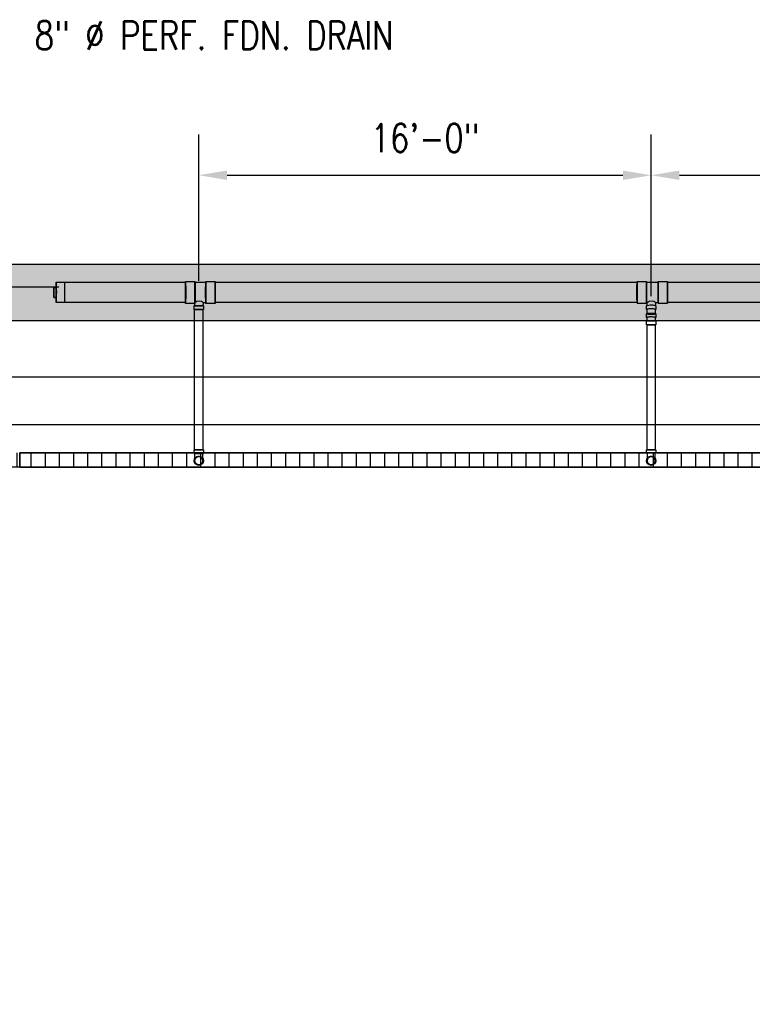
# Model space of a CAD drawing. Header units: inches. Extents: x -783 to 21281, y 0 to 3129.
# Tile 22 of 32: x 1201 to 1512, y 1247 to 1665. Entities that reach past the tile are written whole.
import ezdxf
from ezdxf import colors
from ezdxf.entities.mleader import LeaderData, LeaderLine
from ezdxf.math import Vec2, Vec3

# ---------------------------------------------------------------- set-up
doc = ezdxf.new("R2010")
doc.units = ezdxf.units.IN
doc.header["$MEASUREMENT"] = 0
for name, color, linetype in [('A-DETL-THIN', 151, 'Continuous'), ('P-PIPE', 3, 'Continuous'), ('S-ANNO-DIMS', 1, 'Continuous'), ('S-ANNO-NOTE', 2, 'Continuous')]:
    doc.layers.add(name, color=color, linetype=linetype)
doc.layers.add('A-WALL-PATT', color=9, linetype='Continuous', true_color=0x808080)
doc.styles.add('Annotative', font='romans.shx', dxfattribs={"width": 0.8, "height": 0.125})
doc.dimstyles.new('Annotative', dxfattribs={"dimscale": 0, "dimtxt": 0.125, "dimasz": 0.125, "dimexe": 0.18, "dimexo": 0.0625, "dimgap": 0.09, "dimtad": 1, "dimdec": 3, "dimzin": 3, "dimdsep": 46, "dimlunit": 4, "dimtxsty": 'Annotative', "dimcen": 0.09, "dimclrt": 2, "dimazin": 2, "dimtfac": 1, "dimtdec": 3, "dimtmove": 0, "dimatfit": 0, "dimfxl": 1, "dimtfill": 1, "dimfrac": 2, "dimtolj": 1, "dimtzin": 0, "dimarcsym": 0})
pattern_1 = [(90, (-6e-12, -1e-12), (-6, 4e-16), [])]
pattern_2 = [(228.0127875, (0.72, 1), (-8, -9), [0.134536, -13.31908805]), (184.9697407, (0.63, 0.9), (12, 1), [0.230868, -22.85592476]), (132.510447, (0.4, 0.88), (10, -11), [0.162788, -16.1160326]), (267.273689, (0.01, 0.63), (1, 20), [0.210238, -20.81355804]), (292.8336542, (0, 0.42), (-5, 12), [0.206155, -20.40937313]), (357.273689, (0.08, 0.23), (-20, 1), [0.210238, -20.81355804]), (37.6942405, (0.29, 0.22), (-13, -10), [0.278029, -27.52484855]), (72.2553284, (0.51, 0.39), (7, 22), [0.262488, -25.9863215]), (121.4295656, (0.59, 0.64), (-8, 13), [0.21095, -20.8840731]), (175.2363583, (0.48, 0.82), (11, -1), [0.240832, -11.80076258]), (222.3974378, (0.24, 0.84), (-12, -11), [0.311448, -30.833375]), (138.814075, (1, 0.62), (-7, 6), [0.106301, -10.5238448]), (171.4692344, (0.92, 0.69), (13, -2), [0.202237, -20.0215114]), (225, (0.72, 0.72), (-1e-16, -1), [0.141421, -1.27279256]), (203.1985905, (0.65, 0.84), (5, 2), [0.076158, -7.5396151]), (291.8014095, (0.58, 0.81), (-1, 3), [0.107703, -5.2774618]), (30.9637565, (0.62, 0.71), (3, 2), [0.174929, -5.6560229]), (161.565051, (0.77, 0.8), (2, -1), [0.126491, -3.03578666]), (16.3895403, (0, 0.81), (10, 3), [0.1772, -17.54284515]), (70.346176, (0.17, 0.86), (-4, -11), [0.148661, -14.71740775]), (293.1985905, (0.77, 1), (-2, 5), [0.152315, -7.4634581]), (343.6104597, (0.83, 0.86), (-10, 3), [0.1772, -17.54284515]), (339.443955, (0, 0.19), (-5, 2), [0.17088, -8.37312375]), (294.7751406, (0.16, 0.13), (-5, 11), [0.143178, -14.17464306]), (66.8014095, (0.78, 0), (2, 5), [0.152315, -7.4634581]), (17.3540246, (0.84, 0.14), (-13, -4), [0.167631, -16.5954236]), (69.443955, (0.29, 0), (-2, -5), [0.08544, -8.45856375]), (101.3099325, (0.72, 0), (-1, 4), [0.05099, -5.0480295]), (165.9637565, (0.71, 0.05), (3, -1), [0.206155, -3.91695063]), (186.009006, (0.51, 0.1), (10, 1), [0.19105, -18.91392317]), (303.690068, (0.62, 0.62), (-1, 2), [0.144222, -3.46132928]), (353.1572266, (0.7, 0.5), (17, -2), [0.251794, -24.92756262]), (60.945396, (0.95, 0.47), (-4, -7), [0.102956, -10.19267414]), (90, (1, 0.56), (-1, 1), [0.06, -0.94]), (120.2564372, (0.49, 0.13), (4, -7), [0.138924, -13.75352]), (48.0127875, (0.42, 0.25), (8, 9), [0.269072, -13.18455205]), (0, (0.6, 0.45), (1, 1), [0.26, -0.74]), (325.3048465, (0.86, 0.45), (10, -7), [0.158114, -15.6532743]), (254.054604, (0.99, 0.36), (-1, -4), [0.145602, -7.1345079]), (207.6459754, (0.95, 0.22), (-19, -10), [0.237065, -23.46947418]), (175.4260787, (0.74, 0.11), (-13, 1), [0.250799, -24.8290734])]

# ---------------------------------------------------------------- blocks, each defined once
blk = doc.blocks.new('Bend - PVC - Sch 40 - DWV_USACE - Standard-V2-00_SP_Foundation Drainage Plan-TO FDN_DOC')
at = {"layer": 'P-PIPE'}
for p, q in [((931.1, 1482.41), (931.1, 1481.16)), ((933.08, 1482.41), (933.08, 1482.41)), ((933.08, 1482.41), (933.08, 1482.41)), ((935.06, 1481.16), (935.06, 1482.41)), ((931.1, 1481.16), (931.1, 1480.91)), ((933.08, 1480.91), (933.08, 1480.91)), ((933.08, 1480.91), (933.08, 1480.91)), ((933.08, 1480.91), (933.08, 1480.91)), ((933.08, 1480.91), (933.08, 1480.91)), ((935.06, 1480.91), (935.06, 1481.16))]:
    blk.add_line(p, q, dxfattribs=at)
at = {"layer": 'P-PIPE', "flags": 128}
for points in [[(931.33, 1477.85), (931.33, 1477.85), (931.33, 1477.85), (931.33, 1477.87), (931.33, 1477.88), (931.33, 1477.91), (931.33, 1477.93), (931.33, 1477.96), (931.33, 1478), (931.33, 1478.04), (931.33, 1478.09), (931.33, 1478.14), (931.33, 1478.19), (931.33, 1478.25), (931.33, 1478.31), (931.33, 1478.38), (931.33, 1478.45), (931.33, 1478.53), (931.33, 1478.61), (931.33, 1478.69), (931.33, 1478.77), (931.33, 1478.86), (931.33, 1478.96), (931.33, 1479.05), (931.33, 1479.15), (931.33, 1479.25), (931.33, 1479.36), (931.33, 1479.46), (931.33, 1479.57), (931.33, 1479.69), (931.33, 1479.8), (931.33, 1479.91), (931.33, 1480.03), (931.33, 1480.15), (931.33, 1480.27), (931.33, 1480.39), (931.33, 1480.51), (931.33, 1480.63), (931.33, 1480.75), (931.33, 1480.88), (931.33, 1480.91)], [(931.33, 1477.85), (931.33, 1477.92), (931.33, 1477.99), (931.34, 1478.05), (931.35, 1478.12), (931.36, 1478.19), (931.38, 1478.26), (931.4, 1478.33), (931.42, 1478.4), (931.44, 1478.46), (931.47, 1478.53), (931.49, 1478.59), (931.53, 1478.65), (931.56, 1478.71), (931.59, 1478.77), (931.63, 1478.83), (931.67, 1478.89), (931.72, 1478.95), (931.76, 1479), (931.81, 1479.05), (931.86, 1479.1), (931.91, 1479.15), (931.96, 1479.19), (932.02, 1479.24), (932.07, 1479.28), (932.13, 1479.32), (932.19, 1479.35), (932.25, 1479.39), (932.31, 1479.42), (932.38, 1479.45), (932.44, 1479.48), (932.51, 1479.5), (932.58, 1479.52), (932.64, 1479.54), (932.71, 1479.56), (932.78, 1479.57), (932.85, 1479.58), (932.92, 1479.59), (932.99, 1479.59), (933.06, 1479.6), (933.08, 1479.6)], [(933.08, 1479.6), (933.15, 1479.59), (933.22, 1479.59), (933.29, 1479.58), (933.36, 1479.57), (933.43, 1479.56), (933.49, 1479.55), (933.56, 1479.53), (933.63, 1479.51), (933.69, 1479.48), (933.76, 1479.46), (933.82, 1479.43), (933.89, 1479.4), (933.95, 1479.36), (934.01, 1479.33), (934.07, 1479.29), (934.12, 1479.25), (934.18, 1479.21), (934.23, 1479.16), (934.28, 1479.11), (934.33, 1479.06), (934.38, 1479.01), (934.43, 1478.96), (934.47, 1478.91), (934.51, 1478.85), (934.55, 1478.79), (934.59, 1478.73), (934.62, 1478.67), (934.65, 1478.61), (934.68, 1478.54), (934.71, 1478.48), (934.73, 1478.41), (934.75, 1478.35), (934.77, 1478.28), (934.79, 1478.21), (934.8, 1478.14), (934.81, 1478.07), (934.82, 1478), (934.83, 1477.93), (934.83, 1477.86), (934.83, 1477.85)], [(934.83, 1480.91), (934.83, 1480.79), (934.83, 1480.66), (934.83, 1480.54), (934.83, 1480.42), (934.83, 1480.3), (934.83, 1480.18), (934.83, 1480.06), (934.83, 1479.94), (934.83, 1479.83), (934.83, 1479.72), (934.83, 1479.6), (934.83, 1479.49), (934.83, 1479.39), (934.83, 1479.28), (934.83, 1479.18), (934.83, 1479.08), (934.83, 1478.98), (934.83, 1478.89), (934.83, 1478.8), (934.83, 1478.71), (934.83, 1478.63), (934.83, 1478.55), (934.83, 1478.47), (934.83, 1478.4), (934.83, 1478.33), (934.83, 1478.27), (934.83, 1478.21), (934.83, 1478.15), (934.83, 1478.1), (934.83, 1478.05), (934.83, 1478.01), (934.83, 1477.97), (934.83, 1477.94), (934.83, 1477.91), (934.83, 1477.89), (934.83, 1477.87), (934.83, 1477.86), (934.83, 1477.85), (934.83, 1477.85), (934.83, 1477.85)], [(933.08, 1476.1), (933.01, 1476.1), (932.94, 1476.1), (932.87, 1476.11), (932.8, 1476.12), (932.73, 1476.13), (932.66, 1476.15), (932.59, 1476.16), (932.53, 1476.18), (932.46, 1476.21), (932.4, 1476.23), (932.33, 1476.26), (932.27, 1476.29), (932.21, 1476.33), (932.15, 1476.36), (932.09, 1476.4), (932.03, 1476.44), (931.98, 1476.48), (931.92, 1476.53), (931.87, 1476.58), (931.82, 1476.63), (931.77, 1476.68), (931.73, 1476.73), (931.69, 1476.79), (931.64, 1476.84), (931.6, 1476.9), (931.57, 1476.96), (931.53, 1477.02), (931.5, 1477.08), (931.47, 1477.15), (931.45, 1477.21), (931.42, 1477.28), (931.4, 1477.34), (931.38, 1477.41), (931.37, 1477.48), (931.35, 1477.55), (931.34, 1477.62), (931.33, 1477.69), (931.33, 1477.76), (931.33, 1477.83), (931.33, 1477.85)], [(934.83, 1477.85), (934.83, 1477.78), (934.82, 1477.71), (934.81, 1477.64), (934.81, 1477.57), (934.79, 1477.5), (934.78, 1477.43), (934.76, 1477.36), (934.74, 1477.29), (934.72, 1477.23), (934.69, 1477.16), (934.66, 1477.1), (934.63, 1477.04), (934.6, 1476.98), (934.56, 1476.92), (934.52, 1476.86), (934.48, 1476.8), (934.44, 1476.74), (934.39, 1476.69), (934.35, 1476.64), (934.3, 1476.59), (934.25, 1476.54), (934.19, 1476.5), (934.14, 1476.45), (934.08, 1476.41), (934.02, 1476.37), (933.96, 1476.34), (933.9, 1476.3), (933.84, 1476.27), (933.78, 1476.24), (933.71, 1476.21), (933.65, 1476.19), (933.58, 1476.17), (933.51, 1476.15), (933.44, 1476.13), (933.37, 1476.12), (933.31, 1476.11), (933.24, 1476.1), (933.17, 1476.1), (933.1, 1476.1), (933.08, 1476.1)]]:
    blk.add_lwpolyline(points, dxfattribs=at)
at = {"layer": 'P-PIPE'}
for radius, start, end in [(1.98, 90, 270), (1.98, 90, 270), (1.75, 90, 270), (1.98, 270, 90), (1.98, 270, 90), (1.75, 270, 90)]:
    blk.add_arc((933.08, 1477.85), radius, start, end, dxfattribs=at)
blk = doc.blocks.new('Bend - PVC - Sch 40 - DWV_USACE - Standard-1106622-00_SP_Foundation Drainage Plan-TO FDN_DOC')
at = {"layer": 'P-PIPE'}
for p, q in [((931.1, 1532.1), (931.1, 1530.62)), ((931.1, 1529.01), (931.1, 1527.51)), ((931.1, 1529.01), (935.06, 1529.01)), ((933.08, 1529.01), (933.08, 1529.01)), ((933.08, 1529.01), (933.08, 1529.01)), ((933.08, 1529.01), (933.08, 1529.01)), ((933.08, 1529.01), (933.08, 1529.01)), ((934.83, 1529.01), (934.83, 1529.21)), ((935.06, 1530.62), (935.06, 1532.1)), ((935.06, 1527.51), (935.06, 1529.01)), ((931.1, 1527.51), (935.06, 1527.51)), ((933.08, 1527.51), (933.08, 1527.51)), ((933.08, 1527.51), (933.08, 1527.51))]:
    blk.add_line(p, q, dxfattribs=at)
at = {"layer": 'P-PIPE', "flags": 128}
for points in [[(931.33, 1530.62), (931.33, 1530.25), (931.33, 1529.88), (931.33, 1529.51), (931.33, 1529.21)], [(931.33, 1529.21), (931.33, 1529.14), (931.33, 1529.01)], [(934.83, 1529.21), (934.83, 1529.38), (934.83, 1529.75), (934.83, 1530.12), (934.83, 1530.49), (934.83, 1530.62)]]:
    blk.add_lwpolyline(points, dxfattribs=at)
at = {"layer": 'P-PIPE'}
for centre, major_axis, start_param, end_param in [((933.08, 1532.1), (1.98, 0), 1.570796, 3.141593), ((933.08, 1532.1), (1.98, 0), 6.283185, 7.853982), ((933.08, 1530.62), (1.98, 0), 1.570796, 3.627428), ((933.08, 1530.62), (1.75, 0), 1.570796, 3.141593), ((933.08, 1530.62), (1.98, 0), 5.79735, 7.853982), ((933.08, 1530.62), (1.75, 0), 6.283185, 7.853982)]:
    blk.add_ellipse(centre, major_axis=major_axis, ratio=0.173648, start_param=start_param, end_param=end_param, dxfattribs=at)
blk = doc.blocks.new('Plug - PVC - Sch 40 - DWV_USACE - Standard-1071494-00_SP_Foundation Drainage Plan-TO FDN_DOC')
at = {"layer": 'P-PIPE'}
for p, q in [((1186.54, 1543.34), (1185.54, 1543.34)), ((1185.54, 1543.34), (1185.54, 1539.02)), ((1185.59, 1543.34), (1185.54, 1543.34)), ((1185.59, 1539.02), (1185.59, 1543.34)), ((1185.59, 1543.34), (1186.59, 1543.34)), ((1186.54, 1539.02), (1186.54, 1543.34)), ((1186.54, 1543.34), (1186.59, 1543.34)), ((1186.59, 1543.34), (1186.59, 1539.02)), ((1185.54, 1539.02), (1186.54, 1539.02)), ((1185.59, 1539.02), (1185.54, 1539.02)), ((1186.59, 1539.02), (1185.59, 1539.02)), ((1186.59, 1539.02), (1186.54, 1539.02))]:
    blk.add_line(p, q, dxfattribs=at)
blk = doc.blocks.new('Bend - PVC - Sch 40 - DWV_USACE - Standard-V3-00_SP_Foundation Drainage Plan-TO FDN_DOC')
at = {"layer": 'P-PIPE'}
for p, q in [((1123.1, 1482.41), (1123.1, 1481.16)), ((1125.08, 1482.41), (1123.1, 1482.41)), ((1123.1, 1482.41), (1125.08, 1482.41)), ((1125.08, 1482.41), (1127.06, 1482.41)), ((1127.06, 1482.41), (1125.08, 1482.41)), ((1127.06, 1481.16), (1127.06, 1482.41)), ((1123.1, 1481.16), (1123.1, 1480.91)), ((1125.08, 1480.91), (1123.1, 1480.91)), ((1123.1, 1480.91), (1125.08, 1480.91)), ((1125.08, 1480.91), (1127.06, 1480.91)), ((1127.06, 1480.91), (1125.08, 1480.91)), ((1125.08, 1480.91), (1125.08, 1480.91)), ((1125.08, 1480.91), (1125.08, 1480.91)), ((1127.06, 1480.91), (1127.06, 1481.16))]:
    blk.add_line(p, q, dxfattribs=at)
at = {"layer": 'P-PIPE', "flags": 128}
for points in [[(1123.33, 1477.85), (1123.33, 1477.85), (1123.33, 1477.85), (1123.33, 1477.87), (1123.33, 1477.88), (1123.33, 1477.91), (1123.33, 1477.93), (1123.33, 1477.96), (1123.33, 1478), (1123.33, 1478.04), (1123.33, 1478.09), (1123.33, 1478.14), (1123.33, 1478.19), (1123.33, 1478.25), (1123.33, 1478.31), (1123.33, 1478.38), (1123.33, 1478.45), (1123.33, 1478.53), (1123.33, 1478.61), (1123.33, 1478.69), (1123.33, 1478.77), (1123.33, 1478.86), (1123.33, 1478.96), (1123.33, 1479.05), (1123.33, 1479.15), (1123.33, 1479.25), (1123.33, 1479.36), (1123.33, 1479.46), (1123.33, 1479.57), (1123.33, 1479.69), (1123.33, 1479.8), (1123.33, 1479.91), (1123.33, 1480.03), (1123.33, 1480.15), (1123.33, 1480.27), (1123.33, 1480.39), (1123.33, 1480.51), (1123.33, 1480.63), (1123.33, 1480.75), (1123.33, 1480.88), (1123.33, 1480.91)], [(1123.33, 1477.85), (1123.33, 1477.92), (1123.33, 1477.99), (1123.34, 1478.05), (1123.35, 1478.12), (1123.36, 1478.19), (1123.38, 1478.26), (1123.4, 1478.33), (1123.42, 1478.4), (1123.44, 1478.46), (1123.47, 1478.53), (1123.49, 1478.59), (1123.53, 1478.65), (1123.56, 1478.71), (1123.59, 1478.77), (1123.63, 1478.83), (1123.67, 1478.89), (1123.72, 1478.95), (1123.76, 1479), (1123.81, 1479.05), (1123.86, 1479.1), (1123.91, 1479.15), (1123.96, 1479.19), (1124.02, 1479.24), (1124.07, 1479.28), (1124.13, 1479.32), (1124.19, 1479.35), (1124.25, 1479.39), (1124.31, 1479.42), (1124.38, 1479.45), (1124.44, 1479.48), (1124.51, 1479.5), (1124.58, 1479.52), (1124.64, 1479.54), (1124.71, 1479.56), (1124.78, 1479.57), (1124.85, 1479.58), (1124.92, 1479.59), (1124.99, 1479.59), (1125.06, 1479.6), (1125.08, 1479.6)], [(1125.08, 1479.6), (1125.15, 1479.59), (1125.22, 1479.59), (1125.29, 1479.58), (1125.36, 1479.57), (1125.43, 1479.56), (1125.49, 1479.55), (1125.56, 1479.53), (1125.63, 1479.51), (1125.69, 1479.48), (1125.76, 1479.46), (1125.82, 1479.43), (1125.89, 1479.4), (1125.95, 1479.36), (1126.01, 1479.33), (1126.07, 1479.29), (1126.12, 1479.25), (1126.18, 1479.21), (1126.23, 1479.16), (1126.28, 1479.11), (1126.33, 1479.06), (1126.38, 1479.01), (1126.43, 1478.96), (1126.47, 1478.91), (1126.51, 1478.85), (1126.55, 1478.79), (1126.59, 1478.73), (1126.62, 1478.67), (1126.65, 1478.61), (1126.68, 1478.54), (1126.71, 1478.48), (1126.73, 1478.41), (1126.75, 1478.35), (1126.77, 1478.28), (1126.79, 1478.21), (1126.8, 1478.14), (1126.81, 1478.07), (1126.82, 1478), (1126.83, 1477.93), (1126.83, 1477.86), (1126.83, 1477.85)], [(1126.83, 1480.91), (1126.83, 1480.79), (1126.83, 1480.66), (1126.83, 1480.54), (1126.83, 1480.42), (1126.83, 1480.3), (1126.83, 1480.18), (1126.83, 1480.06), (1126.83, 1479.94), (1126.83, 1479.83), (1126.83, 1479.72), (1126.83, 1479.6), (1126.83, 1479.49), (1126.83, 1479.39), (1126.83, 1479.28), (1126.83, 1479.18), (1126.83, 1479.08), (1126.83, 1478.98), (1126.83, 1478.89), (1126.83, 1478.8), (1126.83, 1478.71), (1126.83, 1478.63), (1126.83, 1478.55), (1126.83, 1478.47), (1126.83, 1478.4), (1126.83, 1478.33), (1126.83, 1478.27), (1126.83, 1478.21), (1126.83, 1478.15), (1126.83, 1478.1), (1126.83, 1478.05), (1126.83, 1478.01), (1126.83, 1477.97), (1126.83, 1477.94), (1126.83, 1477.91), (1126.83, 1477.89), (1126.83, 1477.87), (1126.83, 1477.86), (1126.83, 1477.85), (1126.83, 1477.85), (1126.83, 1477.85)], [(1125.08, 1476.1), (1125.01, 1476.1), (1124.94, 1476.1), (1124.87, 1476.11), (1124.8, 1476.12), (1124.73, 1476.13), (1124.66, 1476.15), (1124.59, 1476.16), (1124.53, 1476.18), (1124.46, 1476.21), (1124.4, 1476.23), (1124.33, 1476.26), (1124.27, 1476.29), (1124.21, 1476.33), (1124.15, 1476.36), (1124.09, 1476.4), (1124.03, 1476.44), (1123.98, 1476.48), (1123.92, 1476.53), (1123.87, 1476.58), (1123.82, 1476.63), (1123.77, 1476.68), (1123.73, 1476.73), (1123.69, 1476.79), (1123.64, 1476.84), (1123.6, 1476.9), (1123.57, 1476.96), (1123.53, 1477.02), (1123.5, 1477.08), (1123.47, 1477.15), (1123.45, 1477.21), (1123.42, 1477.28), (1123.4, 1477.34), (1123.38, 1477.41), (1123.37, 1477.48), (1123.35, 1477.55), (1123.34, 1477.62), (1123.33, 1477.69), (1123.33, 1477.76), (1123.33, 1477.83), (1123.33, 1477.85)], [(1126.83, 1477.85), (1126.83, 1477.78), (1126.82, 1477.71), (1126.81, 1477.64), (1126.81, 1477.57), (1126.79, 1477.5), (1126.78, 1477.43), (1126.76, 1477.36), (1126.74, 1477.29), (1126.72, 1477.23), (1126.69, 1477.16), (1126.66, 1477.1), (1126.63, 1477.04), (1126.6, 1476.98), (1126.56, 1476.92), (1126.52, 1476.86), (1126.48, 1476.8), (1126.44, 1476.74), (1126.39, 1476.69), (1126.35, 1476.64), (1126.3, 1476.59), (1126.25, 1476.54), (1126.19, 1476.5), (1126.14, 1476.45), (1126.08, 1476.41), (1126.02, 1476.37), (1125.96, 1476.34), (1125.9, 1476.3), (1125.84, 1476.27), (1125.78, 1476.24), (1125.71, 1476.21), (1125.65, 1476.19), (1125.58, 1476.17), (1125.51, 1476.15), (1125.44, 1476.13), (1125.37, 1476.12), (1125.31, 1476.11), (1125.24, 1476.1), (1125.17, 1476.1), (1125.1, 1476.1), (1125.08, 1476.1)]]:
    blk.add_lwpolyline(points, dxfattribs=at)
at = {"layer": 'P-PIPE'}
for radius, start, end in [(1.98, 90, 270), (1.98, 90, 270), (1.75, 90, 270), (1.98, 270, 90), (1.98, 270, 90), (1.75, 270, 90)]:
    blk.add_arc((1125.08, 1477.85), radius, start, end, dxfattribs=at)
blk = doc.blocks.new('Mechanical_Box_H_rvt-1-00_SP_Foundation Drainage Plan-TO FDN_DOC')
at = {"layer": 'A-DETL-THIN'}
for p, q in [((2141.08, 1481.16), (1201.08, 1481.16)), ((1201.08, 1481.16), (1201.08, 1475.16)), ((1201.08, 1475.16), (1201.08, 1481.16)), ((1201.08, 1481.16), (2141.08, 1481.16)), ((1201.08, 1475.16), (2135.08, 1475.16)), ((2135.08, 1475.16), (1201.08, 1475.16))]:
    blk.add_line(p, q, dxfattribs=at)
at = {"layer": 'P-PIPE'}
for p, q in [((1216.59, 1553.49), (1220.1, 1553.49)), ((1220.1, 1553.49), (1271.49, 1553.49)), ((1220.1, 1553.49), (1220.15, 1544.87)), ((1271.49, 1553.81), (1275.47, 1553.81)), ((1275.47, 1553.52), (1280.05, 1553.52)), ((1280.05, 1553.81), (1284.03, 1553.81)), ((1284.03, 1553.49), (1463.11, 1553.49)), ((1463.11, 1553.81), (1467.09, 1553.81)), ((1467.09, 1553.52), (1472.05, 1553.52)), ((1472.05, 1553.81), (1476.03, 1553.81)), ((1476.03, 1553.49), (1655.11, 1553.48)), ((1220.15, 1544.87), (1216.59, 1544.87)), ((1271.49, 1544.87), (1220.15, 1544.87)), ((1275.47, 1544.55), (1271.49, 1544.55)), ((1275.1, 1541.96), (1275.1, 1543.46)), ((1279.06, 1543.46), (1275.1, 1543.46)), ((1275.1, 1543.46), (1279.06, 1543.46)), ((1279.06, 1541.96), (1275.1, 1541.96)), ((1275.1, 1541.96), (1279.06, 1541.96)), ((1275.33, 1543.46), (1278.83, 1543.46)), ((1278.83, 1543.46), (1275.33, 1543.46)), ((1275.33, 1537.21), (1275.33, 1541.96)), ((1277.08, 1541.96), (1275.33, 1541.96)), ((1275.33, 1541.96), (1277.08, 1541.96)), ((1278.83, 1541.96), (1277.08, 1541.96)), ((1277.08, 1541.96), (1278.83, 1541.96)), ((1278.83, 1541.96), (1278.83, 1537.21)), ((1279.06, 1543.46), (1279.06, 1541.96)), ((1280.05, 1544.84), (1279.08, 1544.84)), ((1284.03, 1544.55), (1280.05, 1544.55)), ((1463.11, 1544.86), (1284.03, 1544.87)), ((1467.09, 1544.54), (1463.11, 1544.54)), ((1467.44, 1544.84), (1467.09, 1544.84)), ((1467.1, 1542.06), (1467.1, 1543.54)), ((1467.33, 1540.1), (1467.33, 1542.06)), ((1470.83, 1542.06), (1470.83, 1540.1)), ((1472.05, 1544.84), (1471.05, 1544.84)), ((1471.06, 1543.54), (1471.06, 1542.06)), ((1476.03, 1544.54), (1472.05, 1544.54)), ((1655.11, 1544.86), (1476.03, 1544.86)), ((1275.33, 1482.41), (1275.33, 1537.21)), ((1278.83, 1537.21), (1278.83, 1482.41)), ((1467.33, 1482.41), (1467.33, 1535.51)), ((1469.08, 1535.51), (1467.33, 1535.51)), ((1467.33, 1535.51), (1469.08, 1535.51)), ((1470.83, 1535.51), (1469.08, 1535.51)), ((1469.08, 1535.51), (1470.83, 1535.51)), ((1470.83, 1535.51), (1470.83, 1482.41)), ((1277.08, 1482.41), (1275.33, 1482.41)), ((1275.33, 1482.41), (1277.08, 1482.41)), ((1278.83, 1482.41), (1277.08, 1482.41)), ((1277.08, 1482.41), (1278.83, 1482.41)), ((1469.08, 1482.41), (1467.33, 1482.41)), ((1467.33, 1482.41), (1469.08, 1482.41)), ((1470.83, 1482.41), (1469.08, 1482.41)), ((1469.08, 1482.41), (1470.83, 1482.41))]:
    blk.add_line(p, q, dxfattribs=at)
at = {"layer": 'P-PIPE', "flags": 128}
for points in [[(1275.33, 1543.46), (1275.33, 1543.76), (1275.35, 1544.06), (1275.38, 1544.35), (1275.45, 1544.88)], [(1279.08, 1544.84), (1279.04, 1544.75), (1278.99, 1544.6), (1278.95, 1544.44), (1278.92, 1544.29), (1278.89, 1544.13), (1278.86, 1543.98), (1278.84, 1543.82), (1278.83, 1543.66), (1278.83, 1543.5), (1278.83, 1543.46)], [(1467.33, 1543.7), (1467.33, 1543.84), (1467.34, 1543.97)], [(1467.34, 1543.97), (1467.36, 1544.27), (1467.4, 1544.56), (1467.44, 1544.84)], [(1471.05, 1544.84), (1471.04, 1544.79), (1470.99, 1544.64), (1470.95, 1544.49), (1470.91, 1544.34), (1470.88, 1544.19), (1470.86, 1544.04), (1470.84, 1543.88), (1470.83, 1543.77)], [(1470.83, 1543.77), (1470.83, 1543.7)]]:
    blk.add_lwpolyline(points, dxfattribs=at)
at = {"layer": 'P-PIPE'}
for centre, radius, start, end in [((1277.28, 1542.67), 2.83, 50.2578, 129.7422), ((1469.25, 1542.79), 2.73, 48.5804, 131.4166), ((1277.08, 1477.85), 1.75, 0, 180), ((1469.08, 1477.85), 1.75, 0, 180), ((1277.08, 1477.85), 1.75, 180, 216), ((1277.08, 1477.85), 1.75, 216, 0), ((1469.08, 1477.85), 1.75, 180, 0)]:
    blk.add_arc(centre, radius, start, end, dxfattribs=at)
at = {"layer": 'P-PIPE', "extrusion": (0, 0, -1)}
for centre, major_axis, ratio, start_param, end_param in [((1216.59, 1549.18), (0, 4.31), 0.010416, 4.722473, 6.283185), ((1216.59, 1549.18), (0, 4.31), 0.010416, 0, 1.570796), ((1271.49, 1549.18), (0, 4.63), 0.010416, 3.141593, 6.283185), ((1271.49, 1549.18), (0, 4.31), 0.010416, 4.712389, 6.283185), ((1271.49, 1549.18), (0, 4.63), 0.010416, 0, 3.141593), ((1271.49, 1549.18), (0, 4.31), 0.010416, 0, 1.570796), ((1275.47, 1549.18), (0, 4.63), 0.010416, 3.141593, 6.283185), ((1275.47, 1549.18), (0, 4.34), 0.010416, 3.141593, 6.283185), ((1275.47, 1549.18), (0, 4.63), 0.010416, 0, 3.141593), ((1275.47, 1549.18), (0, 4.34), 0.010416, 0, 3.141593), ((1280.05, 1549.18), (0, 4.63), 0.010416, 3.141593, 6.283185), ((1280.05, 1549.18), (0, 4.34), 0.010416, 3.141593, 6.283185), ((1280.05, 1549.18), (0, 4.63), 0.010416, 0, 3.141593), ((1280.05, 1549.18), (0, 4.34), 0.010416, 0, 3.141593), ((1284.03, 1549.18), (0, 4.63), 0.010416, 3.141593, 6.283185), ((1284.03, 1549.18), (0, 4.31), 0.010414, 4.712389, 6.283185), ((1284.03, 1549.18), (0, 4.63), 0.010416, 0, 3.141593), ((1284.03, 1549.18), (0, 4.31), 0.010414, 0, 1.570796), ((1463.11, 1549.18), (0, 4.63), 0.010414, 2.967069, 6.108661), ((1463.11, 1549.18), (0, 4.31), 0.010414, 4.712389, 6.283185), ((1463.11, 1549.18), (0, 4.63), 0.010414, 6.108661, 7.148861), ((1463.11, 1549.18), (0, 4.31), 0.010414, 0, 1.570796), ((1467.09, 1549.18), (0, 4.63), 0.010414, 2.967069, 6.108661), ((1467.09, 1549.18), (0, 4.34), 0.010414, 2.967069, 6.108661), ((1467.09, 1549.18), (0, 4.63), 0.010414, 6.108661, 9.250254), ((1467.09, 1549.18), (0, 4.34), 0.010414, 6.108661, 9.250254), ((1472.05, 1549.18), (0, 4.63), 0.010414, 2.967069, 6.108661), ((1472.05, 1549.18), (0, 4.34), 0.010414, 2.967069, 6.108661), ((1472.05, 1549.18), (0, 4.63), 0.010414, 6.108661, 9.250254), ((1472.05, 1549.18), (0, 4.34), 0.010414, 6.108661, 9.250254), ((1476.03, 1549.18), (0, 4.63), 0.010414, 2.967069, 6.108661), ((1476.03, 1549.18), (0, 4.31), 0.010414, 4.712389, 6.283185), ((1476.03, 1549.18), (0, 4.63), 0.010414, 6.108661, 9.250254), ((1476.03, 1549.18), (0, 4.31), 0.010414, 0, 1.570796), ((1216.59, 1549.18), (0, 4.31), 0.010416, 3.141593, 4.712389), ((1216.59, 1549.18), (0, 4.31), 0.010416, 1.570796, 3.141593), ((1271.49, 1549.18), (0, 4.31), 0.010416, 3.141593, 4.712389), ((1271.49, 1549.18), (0, 4.31), 0.010416, 1.570796, 3.141593), ((1284.03, 1549.18), (0, 4.31), 0.010414, 3.141593, 4.712389), ((1284.03, 1549.18), (0, 4.31), 0.010414, 1.570796, 3.141593), ((1463.11, 1549.18), (0, 4.31), 0.010414, 3.141593, 4.712389), ((1463.11, 1549.18), (0, 4.31), 0.010414, 1.570796, 3.141593), ((1463.11, 1549.18), (0, 4.63), 0.010414, 0.872674, 2.967069), ((1476.03, 1549.18), (0, 4.31), 0.010414, 3.141593, 4.712389), ((1476.03, 1549.18), (0, 4.31), 0.010414, 1.570796, 3.141593), ((1469.08, 1543.54), (-1.98, 0), 0.173648, 0.01026, 3.151853), ((1469.08, 1542.06), (-1.98, 0), 0.173648, 0.01026, 3.151853), ((1469.08, 1542.06), (-1.98, 0), 0.173648, 5.79735, 6.293446), ((1469.08, 1542.06), (-1.75, 0), 0.173414, 0, 1.570796), ((1469.08, 1542.06), (-1.75, 0), 0.173414, 1.570796, 3.141593), ((1469.08, 1542.06), (-1.98, 0), 0.173648, 3.151853, 3.627428), ((1469.08, 1540.1), (-1.75, 0), 0.173414, 0, 1.570796), ((1469.08, 1540.1), (-1.75, 0), 0.173414, 4.712389, 6.283185), ((1469.08, 1540.1), (-1.75, 0), 0.173414, 1.570796, 3.141593), ((1469.08, 1540.1), (-1.75, 0), 0.173414, 3.141593, 4.712389)]:
    blk.add_ellipse(centre, major_axis=major_axis, ratio=ratio, start_param=start_param, end_param=end_param, dxfattribs=at)
at = {"layer": 'P-PIPE', "color": 3, "lineweight": 9, "xscale": -1}
for name, p in [('Plug - PVC - Sch 40 - DWV_USACE - Standard-1071494-00_SP_Foundation Drainage Plan-TO FDN_DOC', (2402.15, 8)), ('Bend - PVC - Sch 40 - DWV_USACE - Standard-1106622-00_SP_Foundation Drainage Plan-TO FDN_DOC', (2402.15, 8)), ('Bend - PVC - Sch 40 - DWV_USACE - Standard-V3-00_SP_Foundation Drainage Plan-TO FDN_DOC', (2402.15, 0)), ('Bend - PVC - Sch 40 - DWV_USACE - Standard-V2-00_SP_Foundation Drainage Plan-TO FDN_DOC', (2402.15, 0))]:
    blk.add_blockref(name, p, dxfattribs=at)
blk = doc.blocks.new('*D72')
at = {"layer": 'Defpoints', "color": 0, "transparency": 16777216}
for p in [(1469.08, 1598.9), (1277.08, 1548.08), (1469.08, 1541.63)]:
    blk.add_point(p, dxfattribs=at)
at = {"layer": 'S-ANNO-DIMS', "color": 0, "lineweight": -2, "transparency": 16777216}
for p, q in [((1277.08, 1554.08), (1277.08, 1616.18)), ((1469.08, 1547.63), (1469.08, 1616.18)), ((1289.08, 1598.9), (1457.08, 1598.9))]:
    blk.add_line(p, q, dxfattribs=at)
at = {"layer": 'S-ANNO-DIMS', "color": 0, "transparency": 16777216}
for points in [[(1289.08, 1600.9), (1289.08, 1596.9), (1277.08, 1598.9)], [(1457.08, 1600.9), (1457.08, 1596.9), (1469.08, 1598.9)]]:
    blk.add_solid(points, dxfattribs=at)
at = {"layer": 'S-ANNO-DIMS', "color": 2, "lineweight": -3, "transparency": 16777216, "insert": (1373.08, 1614.68), "char_height": 12, "attachment_point": 5, "style": 'Annotative', "bg_fill": 3, "box_fill_scale": 1.25, "bg_fill_color": 256, "bg_fill_true_color": 13158600, "bg_fill_transparency": 0}
blk.add_mtext('\\A1;16\'-0"', dxfattribs=at)
blk = doc.blocks.new('*D73')
at = {"layer": 'Defpoints', "color": 0, "transparency": 16777216}
for p in [(1661.08, 1598.9), (1469.08, 1541.63), (1661.08, 1542)]:
    blk.add_point(p, dxfattribs=at)
at = {"layer": 'S-ANNO-DIMS', "color": 0, "lineweight": -2, "transparency": 16777216}
for p, q in [((1469.08, 1547.63), (1469.08, 1616.18)), ((1661.08, 1548), (1661.08, 1616.18)), ((1481.08, 1598.9), (1649.08, 1598.9))]:
    blk.add_line(p, q, dxfattribs=at)
at = {"layer": 'S-ANNO-DIMS', "color": 0, "transparency": 16777216}
for points in [[(1481.08, 1600.9), (1481.08, 1596.9), (1469.08, 1598.9)], [(1649.08, 1600.9), (1649.08, 1596.9), (1661.08, 1598.9)]]:
    blk.add_solid(points, dxfattribs=at)
at = {"layer": 'S-ANNO-DIMS', "color": 2, "lineweight": -3, "transparency": 16777216, "insert": (1565.08, 1614.68), "char_height": 12, "attachment_point": 5, "style": 'Annotative', "bg_fill": 3, "box_fill_scale": 1.25, "bg_fill_color": 256, "bg_fill_true_color": 13158600, "bg_fill_transparency": 0}
blk.add_mtext('\\A1;16\'-0"', dxfattribs=at)

msp = doc.modelspace()

# ---------------------------------------------------------------- hatches: boundary and pattern name
at = {"layer": 'A-WALL-PATT', "lineweight": -3}
h = msp.add_hatch(dxfattribs=at)
h.set_pattern_fill('GRAVEL', color=8)
h.set_pattern_definition(pattern_2)
h.paths.add_polyline_path([(2541.4446, 851.2059), (2239.0774, 851.2059), (2239.0774, 931.2059), (2173.0774, 931.2059), (2173.0774, 1145.1577), (2197.0774, 1145.1577), (2197.0774, 1537.2059), (205.0774, 1537.2059), (205.0774, 1145.1577), (229.0774, 1145.1577), (229.0774, 931.2059), (163.0774, 931.2059), (163.0774, 851.2059), (-139.2898, 851.2059), (-139.2898, 875.2059), (139.0774, 875.2059), (139.0774, 955.2059), (205.0774, 955.2059), (205.0774, 1121.2059), (181.0774, 1121.2059), (181.0774, 1561.1577), (2221.0774, 1561.1577), (2221.0774, 1121.1577), (2197.0774, 1121.1577), (2197.0774, 955.2059), (2263.0774, 955.2059), (2263.0774, 875.2059), (2541.4446, 875.2059)])
at = {"layer": 'A-WALL-PATT', "lineweight": -3, "transparency": 33554559}
h = msp.add_hatch(dxfattribs=at)
h.set_pattern_fill('GRAVEL', color=8, style=0)
h.set_pattern_definition(pattern_2)
h.paths.add_polyline_path([(2541.4446, 851.2059), (2239.0774, 851.2059), (2239.0774, 931.2059), (2173.0774, 931.2059), (2173.0774, 1145.1577), (2197.0774, 1145.1577), (2197.0774, 1537.2059), (205.0774, 1537.2059), (205.0774, 1145.1577), (229.0774, 1145.1577), (229.0774, 931.2059), (163.0774, 931.2059), (163.0774, 851.2059), (-139.2898, 851.2059), (-139.2898, 875.2059), (139.0774, 875.2059), (139.0774, 955.2059), (205.0774, 955.2059), (205.0774, 1121.2059), (181.0774, 1121.2059), (181.0774, 1561.1577), (2221.0774, 1561.1577), (2221.0774, 1121.1577), (2197.0774, 1121.1577), (2197.0774, 955.2059), (2263.0774, 955.2059), (2263.0774, 875.2059), (2541.4446, 875.2059)])
h = msp.add_hatch(dxfattribs=at)
h.set_pattern_fill('AR-SAND', color=8, scale=4)
h.paths.add_polyline_path([(2541.4446, 851.2059), (2239.0774, 851.2059), (2239.0774, 931.2059), (2173.0774, 931.2059), (2173.0774, 1145.1577), (2197.0774, 1145.1577), (2197.0774, 1537.2059), (205.0774, 1537.2059), (205.0774, 1145.1577), (229.0774, 1145.1577), (229.0774, 931.2059), (163.0774, 931.2059), (163.0774, 851.2059), (-139.2898, 851.2059), (-139.2898, 875.2059), (139.0774, 875.2059), (139.0774, 955.2059), (205.0774, 955.2059), (205.0774, 1121.2059), (181.0774, 1121.2059), (181.0774, 1561.1577), (2221.0774, 1561.1577), (2221.0774, 1121.1577), (2197.0774, 1121.1577), (2197.0774, 955.2059), (2263.0774, 955.2059), (2263.0774, 875.2059), (2541.4446, 875.2059)])
at = {"layer": 'A-WALL-PATT', "lineweight": -3}
h = msp.add_hatch(dxfattribs=at)
h.set_pattern_fill('FP_1', color=8, style=0, pattern_type=2)
h.set_pattern_definition(pattern_1)
h.paths.add_polyline_path([(261.0774, 1475.1577), (1201.0774, 1475.1577), (1201.0774, 1481.1577), (261.0774, 1481.1577)])
h = msp.add_hatch(dxfattribs=at)
h.set_pattern_fill('FP_1', color=8, style=0, pattern_type=2)
h.set_pattern_definition(pattern_1)
h.paths.add_polyline_path([(2141.0774, 1475.1577), (1201.0774, 1475.1577), (1201.0774, 1481.1577), (2141.0774, 1481.1577)])

# ---------------------------------------------------------------- linework, layer by layer
at = {"layer": 'A-WALL-PATT', "color": 8, "lineweight": -3, "flags": 128}
msp.add_lwpolyline([(2541.4446, 851.2059), (2239.0774, 851.2059), (2239.0774, 931.2059), (2173.0774, 931.2059), (2173.0774, 1145.1577), (2197.0774, 1145.1577), (2197.0774, 1537.2059), (205.0774, 1537.2059)], dxfattribs=at)
at = {"layer": 'A-WALL-PATT', "color": 8, "lineweight": -3}
for points in [[(2173.0774, 923.2059), (2173.0774, 1513.2059), (229.0774, 1513.2059), (229.0774, 923.2059)], [(249.0774, 1493.2059), (2153.0774, 1493.2059)]]:
    msp.add_lwpolyline(points, dxfattribs=at)
at = {"layer": 'P-PIPE', "lineweight": -3}
msp.add_line((2141.0774, 1475.1577), (261.0774, 1475.1577), dxfattribs=at)

# ---------------------------------------------------------------- block references
at = {"layer": 'P-PIPE', "color": 8, "lineweight": -3}
msp.add_blockref('Mechanical_Box_H_rvt-1-00_SP_Foundation Drainage Plan-TO FDN_DOC', (0, 0), dxfattribs=at)

# ---------------------------------------------------------------- leaders
at = {"layer": 'S-ANNO-NOTE', "lineweight": -3}
ml = msp.add_multileader_mtext('Standard', dxfattribs=at)
ml.set_content('3" %%C FROM\\PTRENCH DRAIN (TYP. 8)', color=256, style='Annotative')
ml.set_leader_properties(color=1, linetype='ByLayer', lineweight=-1)
ml.build(insert=Vec2(0, 0))
ml.multileader.update_dxf_attribs({"text_right_attachment_type": 3, "dogleg_length": 0.125, "arrow_head_size": 12, "scale": 96})
ctx = ml.context
ctx.base_point, ctx.scale, ctx.char_height, ctx.arrow_head_size, ctx.landing_gap_size, ctx.plane_origin = Vec3(10.0647, 1453.8842), 96, 12, 12, 12, Vec3(-118.8063, 1308.8361)
ctx.right_attachment = 3
notes = []
notes.append((ctx, [(1, (1, 1, 0), (149.8361, 1409.3128), (-1, 0), 12, [(0, [(220.9024, 1385.4439)], 0, [])])]))
ctx.mtext.insert, ctx.mtext.width, ctx.mtext.flow_direction = Vec3(22.0647, 1461.8842), 114.043931, 5
for ctx, leaders in notes:
    for number, flags, end, landing, length, lines in leaders:
        leader = LeaderData()
        leader.index, (leader.has_last_leader_line, leader.has_dogleg_vector, leader.attachment_direction) = number, flags
        leader.last_leader_point, leader.dogleg_vector, leader.dogleg_length = Vec3(end), Vec3(landing), length
        for number, points, colour, breaks in lines:
            line = LeaderLine()
            line.index, line.vertices, line.color, line.breaks = number, Vec3.list(points), colors.encode_raw_color(colour), breaks
            leader.lines.append(line)
        ctx.leaders.append(leader)

# ---------------------------------------------------------------- next in the draw order: dimensions: what is measured, and where the dimension line sits
at = {"layer": 'S-ANNO-DIMS', "lineweight": -3}
dim = msp.add_linear_dim(base=(1469.0774, 1598.9019), p1=(1277.0774, 1548.08), p2=(1469.0774, 1541.6288), dimstyle='Annotative', override={"dimpost": '\\X'}, dxfattribs=at)
dim.commit()
dim.dimension.update_dxf_attribs({"geometry": '*D72', "text_midpoint": (1373.0774, 1614.6848)})

# ---------------------------------------------------------------- next in the draw order: dimensions: what is measured, and where the dimension line sits
dim = msp.add_linear_dim(base=(1661.0774, 1598.9019), p1=(1469.0774, 1541.6288), p2=(1661.0774, 1541.9999), dimstyle='Annotative', override={"dimpost": '\\X'}, dxfattribs=at)
dim.commit()
dim.dimension.update_dxf_attribs({"geometry": '*D73', "text_midpoint": (1565.0774, 1614.6848)})

# ---------------------------------------------------------------- next in the draw order: linework, layer by layer
at = {"layer": 'A-WALL-PATT', "color": 8, "lineweight": -3, "flags": 128}
msp.add_lwpolyline([(181.0774, 1561.1577), (2221.0774, 1561.1577), (2221.0774, 1121.1577), (2197.0774, 1121.1577), (2197.0774, 955.2059), (2263.0774, 955.2059), (2263.0774, 875.2059), (2541.4446, 875.2059), (2541.4446, 851.2059)], dxfattribs=at)

# ---------------------------------------------------------------- next in the draw order: leaders
at = {"layer": 'S-ANNO-NOTE', "lineweight": -3}
ml = msp.add_multileader_mtext('Standard', dxfattribs=at)
ml.set_content('8" %%C PERF. FDN. DRAIN', color=256, style='Annotative')
ml.set_leader_properties(color=1, linetype='ByLayer', lineweight=-1)
ml.build(insert=Vec2(0, 0))
ml.multileader.update_dxf_attribs({"text_right_attachment_type": 3, "dogleg_length": 0.125, "arrow_head_size": 12, "scale": 96})
ctx = ml.context
ctx.base_point, ctx.scale, ctx.char_height, ctx.arrow_head_size, ctx.landing_gap_size, ctx.plane_origin = Vec3(1195.4717, 1658.2353), 96, 12, 12, 12, Vec3(1080.7733, 1653.243)
ctx.right_attachment = 3
notes = []
notes.append((ctx, [(0, (1, 1, 0), (1183.4717, 1658.2353), (1, 0), 12, [(1, [(1229.6592, 1551.5611), (1144.7583, 1551.1339)], 0, [])])]))
ctx.mtext.insert, ctx.mtext.width, ctx.mtext.flow_direction = Vec3(1207.4717, 1664.2353), 158.711916, 5
for ctx, leaders in notes:
    for number, flags, end, landing, length, lines in leaders:
        leader = LeaderData()
        leader.index, (leader.has_last_leader_line, leader.has_dogleg_vector, leader.attachment_direction) = number, flags
        leader.last_leader_point, leader.dogleg_vector, leader.dogleg_length = Vec3(end), Vec3(landing), length
        for number, points, colour, breaks in lines:
            line = LeaderLine()
            line.index, line.vertices, line.color, line.breaks = number, Vec3.list(points), colors.encode_raw_color(colour), breaks
            leader.lines.append(line)
        ctx.leaders.append(leader)

doc.saveas('drawing.dxf')
